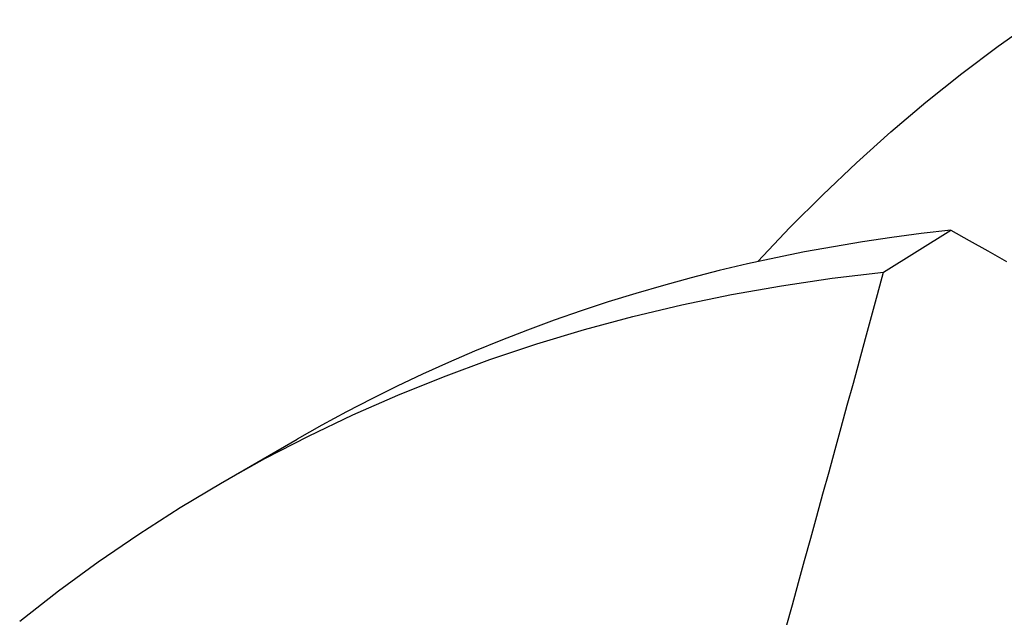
# Model space of a CAD drawing. Header units: inches. Extents: x 22 to 211, y 17 to 128.
# Tile 81 of 91: x 194.6062 to 194.6435, y 91.4553 to 91.4779. Entities that reach past the tile are written whole.
import ezdxf

# ---------------------------------------------------------------- set-up
doc = ezdxf.new("R2010")
doc.units = ezdxf.units.IN
doc.header["$MEASUREMENT"] = 0
doc.layers.add('Visible Edges(ANSI)', color=7, linetype='Continuous', lineweight=25)

msp = doc.modelspace()

# ---------------------------------------------------------------- linework, layer by layer
at = {"layer": 'Visible Edges(ANSI)'}
for p, q in [((194.63889, 91.468329), (194.641433, 91.469919)), ((194.613895, 91.460393), (194.616707, 91.462012))]:
    msp.add_line(p, q, dxfattribs=at)
at = {"layer": 'Visible Edges(ANSI)', "flags": 128}
for points in [[(194.634138, 91.468726), (194.635352, 91.470012), (194.636595, 91.471257), (194.637867, 91.472463), (194.639166, 91.473628), (194.640494, 91.474751), (194.641848, 91.475834), (194.643229, 91.476875), (194.644637, 91.477874)], [(194.641433, 91.469919), (194.640313, 91.469789), (194.639201, 91.46964), (194.638095, 91.469475), (194.636997, 91.469292), (194.635906, 91.469091), (194.634822, 91.468873), (194.633746, 91.468638), (194.632677, 91.468385), (194.631616, 91.468115), (194.630562, 91.467828), (194.629517, 91.467524), (194.62848, 91.467202), (194.627451, 91.466863), (194.62643, 91.466507), (194.625418, 91.466134), (194.624415, 91.465744), (194.62342, 91.465336), (194.622433, 91.464912), (194.621456, 91.464471), (194.620488, 91.464013), (194.619529, 91.463538), (194.618579, 91.463046), (194.617638, 91.462538), (194.616707, 91.462012)], [(194.641433, 91.469919), (194.642135, 91.469524), (194.642838, 91.469129), (194.643541, 91.468734)], [(194.606211, 91.455133), (194.607682, 91.456279), (194.609183, 91.457377), (194.610715, 91.458427), (194.612277, 91.459427), (194.613868, 91.460377), (194.615487, 91.461278), (194.617135, 91.462128), (194.61881, 91.462928), (194.620513, 91.463677), (194.622242, 91.464375), (194.623997, 91.465022), (194.625777, 91.465617), (194.627581, 91.466161), (194.62941, 91.466653), (194.631262, 91.467093), (194.633136, 91.46748), (194.635033, 91.467815), (194.636951, 91.468098), (194.63889, 91.468329)], [(194.635211, 91.454912), (194.635443, 91.455751), (194.635676, 91.456589), (194.635907, 91.457428), (194.636139, 91.458267), (194.63637, 91.459105), (194.636601, 91.459944), (194.636831, 91.460782), (194.637062, 91.461621), (194.637291, 91.46246), (194.637521, 91.463298), (194.63775, 91.464137), (194.637979, 91.464975), (194.638207, 91.465814), (194.638435, 91.466652), (194.638663, 91.46749), (194.63889, 91.468329)]]:
    msp.add_lwpolyline(points, dxfattribs=at)

doc.saveas('drawing.dxf')
